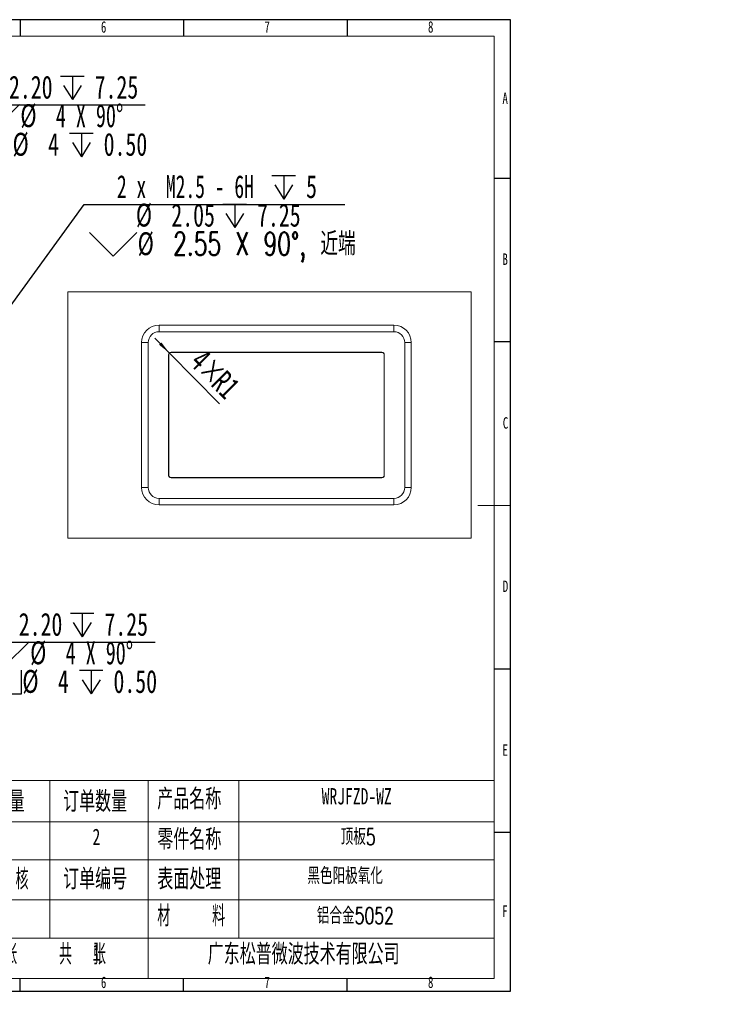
# Model space of a CAD drawing. Header units: millimetres. Extents: x -8 to 916, y -4 to 297.
# Tile 3 of 4: x 270 to 483, y -4 to 297. Entities that reach past the tile are written whole.
import ezdxf

# ---------------------------------------------------------------- set-up
doc = ezdxf.new("R2010")
doc.units = ezdxf.units.MM
for name, color, linetype in [('10', 7, 'Continuous'), ('5', 7, 'Continuous'), ('9', 7, 'Continuous')]:
    doc.layers.add(name, color=color, linetype=linetype)
doc.styles.add('SLDTEXTSTYLE0', font='TXT', dxfattribs={"width": 0.7, "bigfont": 'bigfont'})
doc.styles.add('SLDTEXTSTYLE1', font='TXT', dxfattribs={"width": 0.7})
doc.styles.add('SLDTEXTSTYLE3', font='TXT', dxfattribs={"width": 0.566667, "bigfont": 'bigfont'})
doc.styles.add('SLDTEXTSTYLE4', font='TXT', dxfattribs={"width": 0.628571})
doc.styles.add('SLDTEXTSTYLE5', font='TXT', dxfattribs={"width": 0.642857})
doc.dimstyles.new('SLDDIMSTYLE2', dxfattribs={"dimtxt": 7, "dimasz": 4.08, "dimexe": 0, "dimexo": 0.0625, "dimgap": 1.75, "dimtad": 2, "dimlfac": 1.5, "dimrnd": 1e-09, "dimzin": 12, "dimdsep": 46, "dimtxsty": 'SLDTEXTSTYLE1', "dimsah": 1, "dimcen": 0, "dimadec": 0, "dimazin": 3, "dimtfac": 1, "dimtofl": 0, "dimtmove": 1, "dimatfit": 3, "dimfxl": 0, "dimfrac": 2, "dimtolj": 1, "dimtzin": 12, "dimarcsym": 0})
doc.dimstyles.new('SLDDIMSTYLE4', dxfattribs={"dimtxt": 7, "dimasz": 4.08, "dimexe": 0, "dimexo": 0.0625, "dimgap": 1.75, "dimtad": 0, "dimtih": 1, "dimtoh": 1, "dimdec": 6, "dimlfac": 1.5, "dimrnd": 1e-09, "dimzin": 12, "dimdsep": 46, "dimtxsty": 'SLDTEXTSTYLE1', "dimblk1": 'NONE', "dimsah": 1, "dimcen": 0, "dimadec": 0, "dimazin": 3, "dimtfac": 1, "dimtmove": 0, "dimatfit": 3, "dimldrblk": 'NONE', "dimfxl": 0, "dimfrac": 2, "dimtolj": 1, "dimtzin": 12, "dimarcsym": 0})
doc.dimstyles.new('SLDDIMSTYLE5', dxfattribs={"dimtxt": 7, "dimasz": 4.08, "dimexe": 0, "dimexo": 0.0625, "dimgap": 1.75, "dimtad": 0, "dimtih": 1, "dimtoh": 1, "dimlfac": 1.5, "dimrnd": 1e-09, "dimzin": 4, "dimdsep": 46, "dimtxsty": 'SLDTEXTSTYLE1', "dimblk1": 'NONE', "dimsah": 1, "dimcen": 0, "dimadec": 0, "dimazin": 1, "dimtfac": 1, "dimtmove": 0, "dimatfit": 3, "dimldrblk": 'NONE', "dimfxl": 0, "dimfrac": 2, "dimtolj": 1, "dimtzin": 12, "dimarcsym": 0})

# ---------------------------------------------------------------- blocks, each defined once
blk = doc.blocks.new('SW_NOTE_0')
at = {"layer": '10', "color": 0, "attachment_point": 1, "style": 'SLDTEXTSTYLE0'}
for s, insert, char_height in [('1\\M+18141\\M+1955C\\M+196CA\\M+195BD\\M+190AE\\M+18141\\M+19DD9锐\\M+18A70\\M+18141\\M+19DD9\\M+196D1\\M+18E68\\M+18141\\M+19DD9划\\M+18DAD\\M+18141\\M+19DD9变\\M+18C60', (0, 9.55), 7.40833), ('2\\M+18141\\M+18F8A\\M+1974C\\M+196A2\\M+1928D\\M+18EDA\\M+190A1\\M+18CF6\\M+18DB7\\M+18BCF\\M+188C2GB/T1084-2400f级\\M+189C1\\M+18D48', (0, -1.83), 7.40833), ('3\\M+18141\\M+196A2\\M+1928D\\M+18D45\\M+188CA\\M+18CF6\\M+18DB7\\M+18BCF\\M+188C2\\M+1817D0.1', (0, -13.21), 7.4083), ('4\\M+18141\\M+196A2\\M+1928D圆\\M+18A70\\M+18BCF为R1.5', (0, -24.58), 7.4083), ('5\\M+18141\\M+196A2\\M+1928D\\M+18EDA\\M+190A1\\M+18E51\\M+18FC6SERP\\M+195B6\\M+18C8F\\M+189C1\\M+18D48', (0, -35.96), 7.4083)]:
    blk.add_mtext(s, dxfattribs=dict(at, insert=insert, char_height=char_height))
blk = doc.blocks.new('SW_SYMBOL_HOLE_DEPTH')
at = {"layer": '10', "color": 0}
for p, q in [((0, 875), (800, 875)), ((400, 875), (400, 75)), ((100, 555), (400, 75)), ((700, 555), (400, 75))]:
    blk.add_line(p, q, dxfattribs=at)
blk = doc.blocks.new('SW_SYMBOL_HOLE_SINK')
at = {"layer": '10', "color": 0}
for p, q in [((0, 875), (800, 75)), ((800, 75), (1600, 875))]:
    blk.add_line(p, q, dxfattribs=at)
blk = doc.blocks.new('_D_7')
at = {"layer": '10'}
for p, q in [((263.08, 204.16), (289.64, 240.54)), ((289.64, 240.54), (369.33, 240.54)), ((262.08, 202.79), (263.08, 204.16))]:
    blk.add_line(p, q, dxfattribs=at)
blk.add_solid([(263.08, 204.16), (265.9, 207.16), (265.08, 207.76)], dxfattribs=at)
at = {"layer": '10', "xscale": 0.009023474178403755, "yscale": 0.009023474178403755, "zscale": 0.009023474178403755}
for name, p in [('SW_SYMBOL_HOLE_DEPTH', (347.02, 241.5)), ('SW_SYMBOL_HOLE_DEPTH', (332.03, 232.76)), ('SW_SYMBOL_HOLE_SINK', (291.22, 224.02))]:
    blk.add_blockref(name, p, dxfattribs=at)
at = {"layer": '10', "char_height": 7, "attachment_point": 1}
for s, insert, style in [('2 x  M2.5 - 6H', (299.6, 249.48), 'SLDTEXTSTYLE4'), ('5', (357.45, 249.48), 'SLDTEXTSTYLE1'), ('%%c', (305.4, 240.77), 'SLDTEXTSTYLE1'), ('2.05', (316.25, 240.74), 'SLDTEXTSTYLE1'), ('7.25', (342.45, 240.74), 'SLDTEXTSTYLE1'), ('%%c', (305.95, 232.03), 'SLDTEXTSTYLE1'), ('2.55 X 90\\M+1818B, \\M+18BDF\\M+1925B', (316.8, 232), 'SLDTEXTSTYLE0')]:
    blk.add_mtext(s, dxfattribs=dict(at, insert=insert, style=style))
blk = doc.blocks.new('_NONE')
blk = doc.blocks.new('SW_SYMBOL_HOLE_SPOT')
at = {"layer": '10', "color": 0}
for p, q in [((0, 875), (0, 75)), ((1600, 75), (1600, 875)), ((0, 75), (1600, 75))]:
    blk.add_line(p, q, dxfattribs=at)
blk = doc.blocks.new('_D_12')
at = {"layer": '10'}
for p, q in [((235.47, 84.27), (254.39, 106.72)), ((254.39, 106.72), (311.26, 106.72)), ((234.53, 83.15), (235.47, 84.27))]:
    blk.add_line(p, q, dxfattribs=at)
blk.add_solid([(235.47, 84.27), (238.49, 87.06), (237.71, 87.72)], dxfattribs=at)
at = {"layer": '10', "xscale": 0.009023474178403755, "yscale": 0.009023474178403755, "zscale": 0.009023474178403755}
for name, p in [('SW_SYMBOL_HOLE_DEPTH', (285.37, 107.69)), ('SW_SYMBOL_HOLE_SINK', (258.35, 98.95)), ('SW_SYMBOL_HOLE_SPOT', (255.97, 90.21)), ('SW_SYMBOL_HOLE_DEPTH', (288.13, 90.21))]:
    blk.add_blockref(name, p, dxfattribs=at)
at = {"layer": '10', "char_height": 7, "attachment_point": 1}
for s, insert, style in [('%%c', (258.74, 115.7), 'SLDTEXTSTYLE1'), ('2.20', (269.59, 115.67), 'SLDTEXTSTYLE1'), ('7.25', (295.79, 115.67), 'SLDTEXTSTYLE1'), ('%%c', (273.08, 106.96), 'SLDTEXTSTYLE1'), ('4 X 90°', (283.94, 106.93), 'SLDTEXTSTYLE5'), ('%%c', (270.7, 98.22), 'SLDTEXTSTYLE1'), ('4', (281.55, 98.19), 'SLDTEXTSTYLE1'), ('0.50', (298.55, 98.19), 'SLDTEXTSTYLE1')]:
    blk.add_mtext(s, dxfattribs=dict(at, insert=insert, style=style))
blk = doc.blocks.new('_D_21')
at = {"layer": '10'}
for p, q in [((235.37, 243.19), (251.39, 270.93)), ((251.39, 270.93), (308.27, 270.93)), ((234.64, 241.92), (235.37, 243.19))]:
    blk.add_line(p, q, dxfattribs=at)
blk.add_solid([(235.37, 243.19), (237.85, 246.47), (236.97, 246.98)], dxfattribs=at)
at = {"layer": '10', "xscale": 0.009023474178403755, "yscale": 0.009023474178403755, "zscale": 0.009023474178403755}
for name, p in [('SW_SYMBOL_HOLE_DEPTH', (282.38, 271.89)), ('SW_SYMBOL_HOLE_SINK', (255.36, 263.15)), ('SW_SYMBOL_HOLE_SPOT', (252.98, 254.41)), ('SW_SYMBOL_HOLE_DEPTH', (285.13, 254.41))]:
    blk.add_blockref(name, p, dxfattribs=at)
at = {"layer": '10', "char_height": 7, "attachment_point": 1}
for s, insert, style in [('%%c', (255.74, 279.91), 'SLDTEXTSTYLE1'), ('2.20', (266.6, 279.88), 'SLDTEXTSTYLE1'), ('7.25', (292.8, 279.88), 'SLDTEXTSTYLE1'), ('%%c', (270.09, 271.17), 'SLDTEXTSTYLE1'), ('4 X 90°', (280.94, 271.14), 'SLDTEXTSTYLE5'), ('%%c', (267.7, 262.43), 'SLDTEXTSTYLE1'), ('4', (278.56, 262.4), 'SLDTEXTSTYLE1'), ('0.50', (295.55, 262.4), 'SLDTEXTSTYLE1')]:
    blk.add_mtext(s, dxfattribs=dict(at, insert=insert, style=style))
blk = doc.blocks.new('_D_24')
at = {"layer": '10'}
for q in [(311.24, 199.61), (330.98, 179.52)]:
    blk.add_line((315.69, 195.08), q, dxfattribs=at)
blk.add_solid([(315.69, 195.08), (313.19, 198.35), (312.47, 197.64)], dxfattribs=at)
at = {"layer": '10', "char_height": 7, "attachment_point": 1, "rotation": 315, "style": 'SLDTEXTSTYLE1'}
for s, insert in [('4×', (326.52, 196.74)), ('R1', (333.02, 190.24))]:
    blk.add_mtext(s, dxfattribs=dict(at, insert=insert))

msp = doc.modelspace()

# ---------------------------------------------------------------- linework, layer by layer
at = {"color": 7, "linetype": 'Continuous', "lineweight": 15}
for p, q in [((407.960488, 213.8099389), (284.62715681, 213.8099389)), ((284.62715681, 213.8099389), (284.62715681, 138.47660688)), ((407.960488, 138.47660688), (407.960488, 213.8099389)), ((312.49382456, 203.60994008), (312.49382456, 201.609941)), ((312.49382456, 203.60994008), (384.29381808, 203.60994008)), ((384.29381808, 201.609941), (384.29381808, 203.60994008)), ((384.29381808, 201.609941), (312.49382456, 201.609941)), ((307.16049036, 198.27660588), (309.16048944, 198.27660588)), ((307.16049036, 154.0099399), (307.16049036, 198.27660588)), ((309.16048944, 198.27660588), (309.16048944, 154.0099399)), ((387.62715817, 154.0099399), (387.62715817, 198.27660588)), ((387.62715817, 198.27660588), (389.62715229, 198.27660588)), ((389.62715229, 198.27660588), (389.62715229, 154.0099399)), ((315.42715788, 157.67660655), (315.42715788, 194.60994171)), ((315.49382071, 194.60994171), (315.42715788, 194.60994171)), ((315.49382071, 194.60994171), (315.49382071, 157.67660655)), ((316.16048873, 195.34327256), (380.62715888, 195.34327256)), ((316.16048873, 195.34327256), (316.16048873, 195.27660476)), ((380.62715888, 195.27660476), (316.16048873, 195.27660476)), ((380.62715888, 195.34327256), (380.62715888, 195.27660476)), ((381.36048476, 194.60994171), (381.2938269, 194.60994171)), ((381.2938269, 157.67660655), (381.2938269, 194.60994171)), ((381.36048476, 194.60994171), (381.36048476, 157.67660655)), ((315.49382071, 157.67660655), (315.42715788, 157.67660655)), ((316.16048873, 157.00993977), (316.16048873, 156.94327322)), ((316.16048873, 157.00993977), (380.62715888, 157.00993977)), ((380.62715888, 156.94327322), (316.16048873, 156.94327322)), ((380.62715888, 157.00993977), (380.62715888, 156.94327322)), ((381.36048476, 157.67660655), (381.2938269, 157.67660655)), ((307.16049036, 154.0099399), (309.16048944, 154.0099399)), ((387.62715817, 154.0099399), (389.62715229, 154.0099399)), ((312.49382456, 150.67660726), (384.29381808, 150.67660726)), ((312.49382456, 148.67660694), (312.49382456, 150.67660726)), ((384.29381808, 150.67660726), (384.29381808, 148.67660694)), ((384.29381808, 148.67660694), (312.49382456, 148.67660694)), ((284.62715681, 138.47660688), (407.960488, 138.47660688))]:
    msp.add_line(p, q, dxfattribs=at)
for centre, radius, start, end in [((312.49382301, 198.27660688), 5.33333333, 90, 180), ((384.29382301, 198.27660688), 5.33333333, 0, 90), ((312.49382301, 198.27660688), 3.33333333, 90, 180), ((384.29382301, 198.27660688), 3.33333333, 0, 90), ((316.16048967, 194.60994021), 0.73333333, 90, 180), ((316.16048967, 194.60994021), 0.66666667, 90, 180), ((380.62715634, 194.60994021), 0.73333333, 0, 90), ((380.62715634, 194.60994021), 0.66666667, 0, 90), ((316.16048967, 157.67660688), 0.73333333, 180, 270), ((316.16048967, 157.67660688), 0.66666667, 180, 270), ((380.62715634, 157.67660688), 0.66666667, 270, 0), ((380.62715634, 157.67660688), 0.73333333, 270, 0), ((312.49382301, 154.00994021), 5.33333333, 180, 270), ((312.49382301, 154.00994021), 3.33333333, 180, 270), ((384.29382301, 154.00994021), 3.33333333, 270, 0), ((384.29382301, 154.00994021), 5.33333333, 270, 0)]:
    msp.add_arc(centre, radius, start, end, dxfattribs=at)
at = {"layer": '10', "lineweight": 15}
for p, q in [((188.67854555, 64.4299422), (415, 64.4299422)), ((279.12694969, 64.4299422), (279.12694969, 16.20972922)), ((309.17259166, 64.4299422), (309.17259166, 3.8961968)), ((336.93349557, 64.4299422), (336.93349557, 16.20972922)), ((188.67854555, 51.80985576), (415, 51.80985576)), ((188.67854555, 40.19233422), (415, 40.19233422)), ((188.67854555, 27.93177504), (415, 27.93177504)), ((188.67854555, 16.20972922), (415, 16.20972922))]:
    msp.add_line(p, q, dxfattribs=at)
at = {"layer": '5'}
for p, q in [((270, 297), (270, 292)), ((320, 297), (320, 292)), ((370, 297), (370, 292)), ((420, 248.5), (415, 248.5)), ((420, 198.5), (415, 198.5)), ((420, 98.5), (415, 98.5)), ((420, 48.5), (415, 48.5)), ((270, 0), (270, 3.8961968)), ((320, 0), (320, 3.8961968)), ((370, 0), (370, 3.8961968))]:
    msp.add_line(p, q, dxfattribs=at)
at = {"layer": '5', "color": 7, "lineweight": 15}
for p, q in [((415, 292), (25, 292)), ((415, 3.8961968), (415, 292)), ((0, 3.8961968), (415, 3.8961968))]:
    msp.add_line(p, q, dxfattribs=at)
at = {"layer": '5', "lineweight": 15}
msp.add_line((420, 148.5), (410, 148.5), dxfattribs=at)
at = {"layer": '9', "color": 7}
for p, q in [((420, 297), (0, 297)), ((420, 148.5), (420, 297)), ((420, 0), (420, 148.5)), ((0, 0), (420, 0))]:
    msp.add_line(p, q, dxfattribs=at)

# ---------------------------------------------------------------- block references
at = {"layer": '10'}
msp.add_blockref('SW_NOTE_0', (32.80506805, 57.3718725), dxfattribs=at)

# ---------------------------------------------------------------- texts
for s, insert, char_height, attachment_point, style in [('6', (295.54687502, 296.54267083), 3.5, 2, 'SLDTEXTSTYLE1'), ('7', (345.54687502, 296.54267083), 3.5, 2, 'SLDTEXTSTYLE1'), ('8', (395.54687502, 296.54267083), 3.5, 2, 'SLDTEXTSTYLE1'), ('A', (418.32031252, 274.73642786), 3.5, 2, 'SLDTEXTSTYLE1'), ('B', (418.32031252, 225.54267083), 3.5, 2, 'SLDTEXTSTYLE1'), ('C', (418.42725694, 175.48642786), 3.5, 2, 'SLDTEXTSTYLE1'), ('D', (418.42968752, 125.54267083), 3.5, 2, 'SLDTEXTSTYLE1'), ('E', (418.31788194, 75.48642786), 3.5, 2, 'SLDTEXTSTYLE1'), ('单\\M+18AF7\\M+19770\\M+197CA', (251.83662745, 61.15707779), 6.35, 1, 'SLDTEXTSTYLE0'), ('订单\\M+19094\\M+197CA', (283.16430476, 61.15707779), 6.35, 1, 'SLDTEXTSTYLE0'), ('产\\M+19569\\M+196BC\\M+18FCC', (311.94614816, 61.9152771), 6.35, 1, 'SLDTEXTSTYLE0'), ('WRJFZD-WZ', (362.21097917, 62.09732492), 5, 1, 'SLDTEXTSTYLE1'), ('2', (292.13703668, 49.7095502), 5, 1, 'SLDTEXTSTYLE1'), ('\\M+197EB\\M+18C8F\\M+196BC\\M+18FCC', (311.95790704, 49.58303303), 6.35, 1, 'SLDTEXTSTYLE0'), ('顶\\M+194C25', (368.03042278, 49.7095502), 5, 1, 'SLDTEXTSTYLE0'), ('审    \\M+18A6A', (251.82486857, 37.45105451), 6.35, 1, 'SLDTEXTSTYLE3'), ('订单编\\M+18D86', (283.15842532, 37.45105451), 6.35, 1, 'SLDTEXTSTYLE0'), ('\\M+1955C\\M+196CA处\\M+1979D', (311.95790704, 37.45105451), 6.35, 1, 'SLDTEXTSTYLE0'), ('\\M+1FC4B\\M+19046阳极氧\\M+189BB', (357.84639553, 37.76401682), 5, 1, 'SLDTEXTSTYLE0'), ('\\M+19F7C\\M+195C4/mm', (193.12954974, 26.27718051), 6.35, 1, 'SLDTEXTSTYLE0'), ('\\M+18DDE    \\M+197BF', (311.95790704, 26.16994595), 6.35, 1, 'SLDTEXTSTYLE3'), ('铝\\M+18D87\\M+18BE05052', (360.75611733, 25.60124032), 5, 1, 'SLDTEXTSTYLE0'), ('F', (418.22430554, 26.23642786), 3.5, 2, 'SLDTEXTSTYLE1'), ('\\M+191E6  张    \\M+18BA4  张', (254.75478545, 14.48697133), 6.35, 1, 'SLDTEXTSTYLE3'), ('\\M+19BF6东\\M+18FBC\\M+19581\\M+194F7\\M+19467\\M+18B5A术\\M+1974C\\M+18CC0\\M+18CF6\\M+18E69', (327.36926871, 14.48697133), 6.35, 1, 'SLDTEXTSTYLE0'), ('1', (292.13703668, 14.36189484), 5, 1, 'SLDTEXTSTYLE1'), ('6', (295.54687502, 4.48642786), 3.5, 2, 'SLDTEXTSTYLE1'), ('7', (345.54687502, 4.48642786), 3.5, 2, 'SLDTEXTSTYLE1'), ('8', (395.54687502, 4.48642786), 3.5, 2, 'SLDTEXTSTYLE1')]:
    msp.add_mtext(s, dxfattribs=dict(at, insert=insert, char_height=char_height, attachment_point=attachment_point, style=style))

# ---------------------------------------------------------------- dimensions: what is measured, and where the dimension line sits
for p1, p2, picture, middle in [((234.63517576, 241.92033575), (235.36866674, 243.19041532), '_D_21', (280.62344184, 266.48366742)), ((234.52954536, 83.14627092), (235.47429714, 84.26812438), '_D_12', (283.61844049, 102.27493344))]:
    dim = msp.add_diameter_dim_2p(p1=p1, p2=p2, text='<> {\\fGDT;x} 7.25\\P{\\fGDT;w}%%c 4 X 90°\\P{\\fGDT;v}%%c 4 {\\fGDT;x} 0.50', dimstyle='SLDDIMSTYLE5', dxfattribs=at)
    dim.commit()
    dim.dimension.update_dxf_attribs({"geometry": picture, "text_midpoint": middle, "dimtype": 163})
dim = msp.add_diameter_dim_2p(p1=(262.08055302, 202.79007852), p2=(263.08290789, 204.16313523), text='2 x  M2.5 - 6H {\\fGDT;x} 5\\P%%c 2.05 {\\fGDT;x} 7.25\\P{\\fGDT;w}%%c 2.55 X 90°, 近端', dimstyle='SLDDIMSTYLE4', override={"dimpost": '<>'}, dxfattribs=at)
dim.commit()
dim.dimension.update_dxf_attribs({"geometry": '_D_7', "text_midpoint": (330.27743719, 236.08553634), "dimtype": 163})
dim = msp.add_radius_dim(center=(316.16048967, 194.60994021), mpoint=(315.68908515, 195.08134473), text='4×<>', dimstyle='SLDDIMSTYLE2', dxfattribs=at)
dim.commit()
dim.dimension.update_dxf_attribs({"geometry": '_D_24', "text_midpoint": (326.13350491, 184.63694498), "dimtype": 164})

doc.saveas('drawing.dxf')
